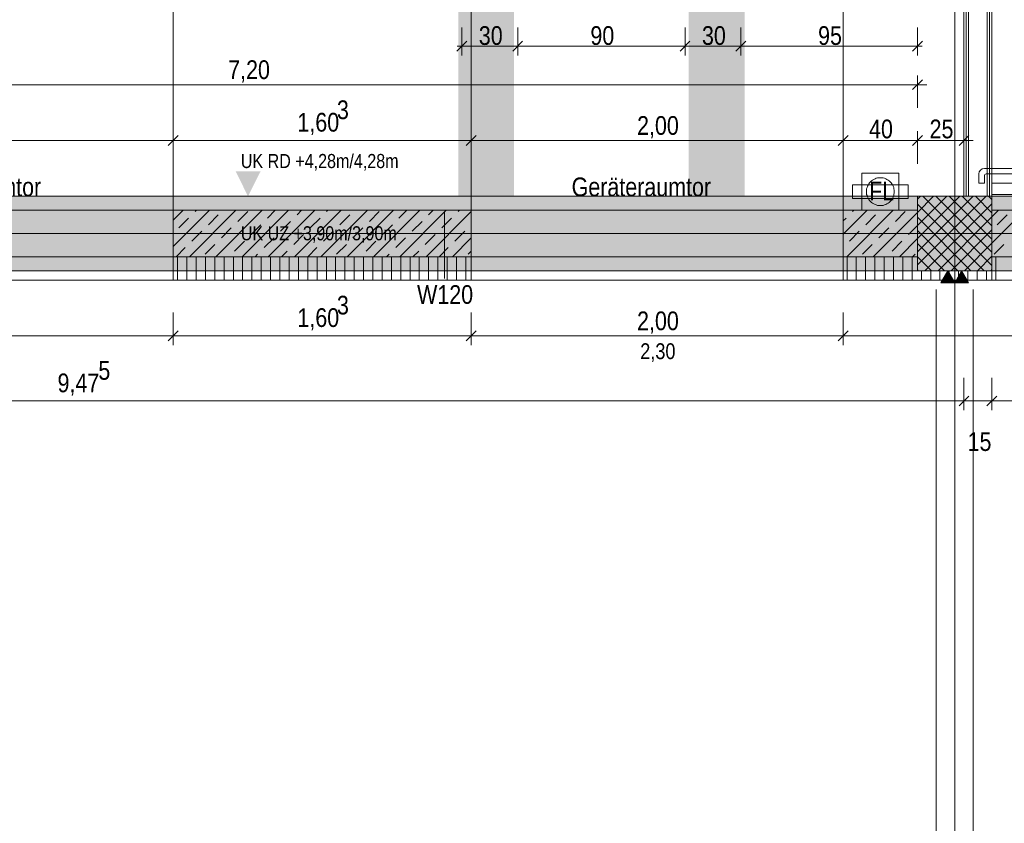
# Model space of a CAD drawing. Extents: x -720 to 300, y 62 to 1162.
# Tile 67 of 143: x -403 to -297, y 712 to 798. Entities that reach past the tile are written whole.
import ezdxf
from ezdxf.lldxf.tags import DXFTag

# ---------------------------------------------------------------- set-up
doc = ezdxf.new("R2010")
doc.units = 0
doc.layers.get('0').update_dxf_attribs({"lineweight": 13})
for name, color, linetype, lineweight, true_color in [('--Bem innen', 9, 'Continuous', 13, 0x808080), ('00 -Bauelemente -Dämmung innen', 7, 'Continuous', 9, 0xff7fe6), ('00 -Bauelemente -Gipskarton', 7, 'Continuous', 9, 0xff7fe6), ('00_Beschriftung UZ', 3, 'Continuous', 35, 0x00ff00), ('30 -33 Aussenwände- 3 Aussenstützen', 7, 'Continuous', 50, 0x0000dd), ('30 -34 Innenwände- 1 tragend', 7, 'Continuous', 13, 0xdd0806), ('30 -34 Innenwände- 2 nichttragend', 7, 'Continuous', 18, 0xff7fe6), ('30 -34 Innenwände- 4 Türen_Fenster', 7, 'Continuous', 15, 0x9955ff), ('30 -35 Decken- 1 Konstruktion-Träger- Stahlbeton', 7, 'Continuous', 13, 0x33aa00), ('30 -35 Decken- 2.1 Treppen Innen 2D', 7, 'Continuous', 9, 0x599559), ('40 -47 Nutzungspez. Anlagen- 4 Feuerlöschanlagen', 7, 'Continuous', 9, 0xff7fff), ('60- 61 allgemeine Ausstattung- 1 Möbel', 7, 'Continuous', 9, 0x00cccc), ('70 -72 Beschriftung- 1 Beschriftung allgemein', 7, 'Continuous', 9, 0xff6633), ('70 -72 Beschriftung- 2 Beschriftung Bauteile', 7, 'Continuous', 9, 0x9999ff), ('70 -76 Bemaßung- 2 Allgemein', 9, 'Continuous', 5, 0x808080), ('iwb_Schraffur_Unterzug', 7, 'Continuous', 5, 0xffffcc), ('iwb_Sichtbeton', 2, 'Continuous', 50, 0xffff00), ('iwb_Sichtbeton-Shading', 2, 'Continuous', 50, 0xffff00)]:
    doc.layers.add(name, color=color, linetype=linetype, lineweight=lineweight, true_color=true_color)
for name, color, linetype, lineweight in [('70 -71 Achsen- 1 Gebäudeachsen', 7, 'STRICHPUNKT2-A06G94018I', 18), ('70 -73 Bauteildarst.- 2 verdeckt 0.15', 7, 'fein_strichliert-A06G94028I', 15), ('70 -75 Raumstempel- 3 Wandstempel', 7, 'Continuous', 50), ('Keine', 7, 'Continuous', 9)]:
    doc.layers.add(name, color=color, linetype=linetype, lineweight=lineweight)
doc.styles.get("Standard").update_dxf_attribs({"font": 'ARIALN.TTF'})
tags = doc.linetypes.add('fein_strichliert-A06G94028I', pattern=[4, 1, -2, 1]).pattern_tags.tags
tags[8:9] = [DXFTag(74, 4), DXFTag(75, 0), DXFTag(340, '0'), DXFTag(46, 0.0), DXFTag(50, 0.0), DXFTag(44, 0.0), DXFTag(45, 0.0)]
tags[6:7] = [DXFTag(74, 4), DXFTag(75, 0), DXFTag(340, '0'), DXFTag(46, 0.0), DXFTag(50, 0.0), DXFTag(44, 0.0), DXFTag(45, 0.0)]
tags[4:5] = [DXFTag(74, 4), DXFTag(75, 0), DXFTag(340, '0'), DXFTag(46, 0.0), DXFTag(50, 0.0), DXFTag(44, 0.0), DXFTag(45, 0.0)]
tags = doc.linetypes.add('STRICHPUNKT2-A06G94018I', pattern=[12.7, 6.35, -3.175, 0, -3.175]).pattern_tags.tags
tags[10:11] = [DXFTag(74, 4), DXFTag(75, 0), DXFTag(340, '0'), DXFTag(46, 0.0), DXFTag(50, 0.0), DXFTag(44, 0.0), DXFTag(45, 0.0)]
tags[8:9] = [DXFTag(74, 4), DXFTag(75, 0), DXFTag(340, '0'), DXFTag(46, 0.0), DXFTag(50, 0.0), DXFTag(44, 0.0), DXFTag(45, 0.0)]
tags[6:7] = [DXFTag(74, 4), DXFTag(75, 0), DXFTag(340, '0'), DXFTag(46, 0.0), DXFTag(50, 0.0), DXFTag(44, 0.0), DXFTag(45, 0.0)]
tags[4:5] = [DXFTag(74, 4), DXFTag(75, 0), DXFTag(340, '0'), DXFTag(46, 0.0), DXFTag(50, 0.0), DXFTag(44, 0.0), DXFTag(45, 0.0)]

# ---------------------------------------------------------------- blocks, each defined once
blk = doc.blocks.new('Shading-A06G93YF8I', base_point=(-665.96, 777.71))
at = {"layer": 'iwb_Sichtbeton-Shading', "color": 51, "true_color": 0xffff7f}
for points in [[(-354.36, 777.71), (-354.36, 777.11), (-386.41, 777.71), (-386.41, 777.11)], [(-306.36, 777.71), (-306.36, 777.11), (-314.36, 777.71), (-314.36, 777.11)], [(-298.36, 777.11), (-298.36, 777.71), (-154.36, 777.11), (-154.36, 777.71)]]:
    blk.add_solid(points, dxfattribs=at)
blk = doc.blocks.new('Referenz-A06G94038I')
at = {"layer": '00 -Bauelemente -Dämmung innen', "color": 0, "linetype": 'Continuous', "lineweight": -2, "ltscale": 0.13}
for p, q in [((-300.86, 778.91), (-300.86, 861.41)), ((-298.86, 778.91), (-298.86, 861.41))]:
    blk.add_line(p, q, dxfattribs=at)
at = {"layer": '00 -Bauelemente -Gipskarton', "color": 0, "linetype": 'Continuous', "lineweight": -2, "ltscale": 0.13}
for p, q in [((-301.36, 778.91), (-301.36, 861.41)), ((-301.11, 778.91), (-301.11, 861.41)), ((-300.86, 778.91), (-300.86, 861.41)), ((-298.86, 778.91), (-298.86, 861.41)), ((-298.61, 778.91), (-298.61, 861.41)), ((-298.36, 778.91), (-298.36, 861.41))]:
    blk.add_line(p, q, dxfattribs=at)
at = {"layer": '00_Beschriftung UZ', "color": 0, "linetype": 'Continuous', "lineweight": -2, "ltscale": 0.13}
blk.add_line((-298.36, 777.41), (-154.36, 777.41), dxfattribs=at)
for points in [[(-379.69, 781.58), (-378.36, 778.91), (-377.02, 781.58)], [(-379.69, 776.24), (-378.36, 778.91), (-377.02, 776.24)]]:
    blk.add_solid(points, dxfattribs=at)
at = {"layer": '30 -33 Aussenwände- 3 Aussenstützen', "color": 0, "lineweight": -2}
for p, q in [((-306.36, 778.6), (-306.04, 778.91)), ((-306.36, 777.18), (-304.63, 778.91)), ((-306.36, 775.77), (-303.22, 778.91)), ((-306.36, 774.36), (-301.8, 778.91)), ((-306.36, 772.94), (-300.39, 778.91)), ((-306.36, 771.53), (-298.97, 778.91)), ((-305.78, 778.91), (-298.36, 771.49)), ((-304.37, 778.91), (-298.36, 772.9)), ((-302.95, 778.91), (-298.36, 774.32)), ((-301.54, 778.91), (-298.36, 775.73)), ((-300.13, 778.91), (-298.36, 777.14)), ((-298.71, 778.91), (-298.36, 778.56)), ((-306.36, 778.07), (-299.2, 770.91)), ((-305.56, 770.91), (-298.36, 778.11)), ((-306.36, 776.66), (-300.61, 770.91)), ((-304.14, 770.91), (-298.36, 776.7)), ((-306.36, 775.24), (-302.02, 770.91)), ((-302.73, 770.91), (-298.36, 775.29)), ((-302.36, 775.91), (-302.36, 773.91)), ((-303.36, 774.91), (-301.36, 774.91)), ((-306.36, 773.83), (-303.44, 770.91)), ((-301.32, 770.91), (-298.36, 773.87)), ((-306.36, 772.42), (-304.85, 770.91)), ((-299.9, 770.91), (-298.36, 772.46)), ((-306.36, 771), (-306.27, 770.91)), ((-298.49, 770.91), (-298.36, 771.04))]:
    blk.add_line(p, q, dxfattribs=at)
at = {"layer": '30 -33 Aussenwände- 3 Aussenstützen', "color": 0, "linetype": 'Continuous', "lineweight": -2, "ltscale": 0.13}
for p, q in [((-298.36, 778.91), (-306.36, 778.91)), ((-306.36, 778.91), (-306.36, 770.91)), ((-298.36, 770.91), (-298.36, 778.91)), ((-306.36, 770.91), (-298.36, 770.91))]:
    blk.add_line(p, q, dxfattribs=at)
at = {"layer": '30 -34 Innenwände- 1 tragend', "color": 0, "lineweight": -2}
for p, q in [((-386.41, 777.41), (-354.36, 777.41)), ((-386.41, 776.33), (-385.33, 777.41)), ((-386.41, 773.5), (-382.5, 777.41)), ((-384.67, 772.41), (-379.67, 777.41)), ((-384.05, 777.28), (-383.91, 777.41)), ((-381.84, 772.41), (-376.84, 777.41)), ((-379.01, 772.41), (-374.01, 777.41)), ((-376.27, 776.57), (-375.43, 777.41)), ((-376.18, 772.41), (-371.18, 777.41)), ((-373.36, 772.41), (-368.36, 777.41)), ((-373.09, 776.92), (-372.6, 777.41)), ((-370.53, 772.41), (-365.53, 777.41)), ((-369.91, 777.28), (-369.77, 777.41)), ((-367.7, 772.41), (-362.7, 777.41)), ((-364.87, 772.41), (-359.87, 777.41)), ((-362.13, 776.57), (-361.28, 777.41)), ((-362.04, 772.41), (-357.04, 777.41)), ((-358.95, 776.92), (-358.46, 777.41)), ((-355.76, 777.28), (-355.63, 777.41)), ((-314.36, 777.41), (-306.36, 777.41)), ((-314.36, 774.84), (-311.79, 777.41)), ((-313.96, 772.41), (-308.96, 777.41)), ((-313.34, 777.28), (-313.2, 777.41)), ((-298.36, 776.7), (-297.64, 777.41)), ((-298.36, 773.87), (-294.82, 777.41)), ((-298.36, 777.41), (-154.36, 777.41)), ((-298.36, 772.41), (-298.36, 777.41)), ((-385.82, 775.51), (-384.76, 776.57)), ((-382.63, 775.86), (-381.57, 776.92)), ((-379.45, 776.21), (-378.39, 777.28)), ((-371.67, 775.51), (-370.61, 776.57)), ((-368.49, 775.86), (-367.43, 776.92)), ((-365.31, 776.21), (-364.25, 777.28)), ((-359.21, 772.41), (-354.36, 777.27)), ((-357.53, 775.51), (-356.47, 776.57)), ((-314.36, 776.26), (-314.04, 776.57)), ((-311.92, 775.86), (-310.86, 776.92)), ((-311.13, 772.41), (-306.36, 777.18)), ((-308.74, 776.21), (-307.68, 777.28)), ((-297.78, 775.86), (-296.72, 776.92)), ((-381.22, 774.45), (-380.16, 775.51)), ((-378.04, 774.8), (-376.98, 775.86)), ((-374.86, 775.15), (-373.8, 776.21)), ((-367.08, 774.45), (-366.02, 775.51)), ((-363.9, 774.8), (-362.84, 775.86)), ((-360.71, 775.15), (-359.65, 776.21)), ((-310.51, 774.45), (-309.45, 775.51)), ((-307.33, 774.8), (-306.36, 775.77)), ((-384.4, 774.09), (-383.34, 775.15)), ((-376.62, 773.39), (-375.56, 774.45)), ((-373.44, 773.74), (-372.38, 774.8)), ((-370.26, 774.09), (-369.2, 775.15)), ((-362.48, 773.39), (-361.42, 774.45)), ((-359.3, 773.74), (-358.24, 774.8)), ((-356.38, 772.41), (-354.36, 774.44)), ((-356.12, 774.09), (-355.06, 775.15)), ((-313.69, 774.09), (-312.63, 775.15)), ((-308.3, 772.41), (-306.36, 774.36)), ((-386.08, 772.41), (-385.11, 773.39)), ((-382.99, 772.68), (-381.93, 773.74)), ((-379.81, 773.03), (-378.75, 774.09)), ((-371.94, 772.41), (-370.97, 773.39)), ((-368.85, 772.68), (-367.78, 773.74)), ((-365.66, 773.03), (-364.6, 774.09)), ((-357.8, 772.41), (-356.82, 773.39)), ((-312.28, 772.68), (-311.22, 773.74)), ((-309.1, 773.03), (-308.03, 774.09)), ((-298.13, 772.68), (-297.07, 773.74)), ((-386.41, 772.41), (-354.36, 772.41)), ((-377.6, 772.41), (-377.33, 772.68)), ((-374.77, 772.41), (-374.15, 773.03)), ((-363.46, 772.41), (-363.19, 772.68)), ((-360.63, 772.41), (-360.01, 773.03)), ((-354.7, 772.68), (-354.36, 773.03)), ((-314.36, 772.41), (-306.36, 772.41)), ((-306.89, 772.41), (-306.62, 772.68)), ((-298.36, 772.41), (-154.36, 772.41))]:
    blk.add_line(p, q, dxfattribs=at)
at = {"layer": '30 -34 Innenwände- 1 tragend', "color": 0, "linetype": 'Continuous', "lineweight": -2, "ltscale": 0.13}
for p, q in [((-386.41, 777.41), (-354.36, 777.41)), ((-314.36, 777.41), (-306.36, 777.41)), ((-306.36, 777.41), (-306.36, 770.91)), ((-386.41, 769.91), (-354.36, 769.91)), ((-314.36, 769.91), (-306.36, 769.91)), ((-298.36, 769.91), (-154.36, 769.91))]:
    blk.add_line(p, q, dxfattribs=at)
at = {"layer": '30 -34 Innenwände- 2 nichttragend', "color": 0, "linetype": 'Continuous', "lineweight": -2, "ltscale": 0.13}
for p, q in [((-301.36, 778.91), (-301.36, 861.41)), ((-298.36, 778.91), (-298.36, 861.41)), ((-298.36, 778.91), (-301.36, 778.91)), ((-298.36, 770.91), (-306.36, 770.91)), ((-298.36, 769.91), (-306.36, 769.91))]:
    blk.add_line(p, q, dxfattribs=at)
at = {"layer": '30 -34 Innenwände- 2 nichttragend', "color": 0, "lineweight": -2}
for p, q in [((-386.41, 772.41), (-354.36, 772.41)), ((-385.94, 769.91), (-385.94, 772.41)), ((-384.94, 769.91), (-384.94, 772.41)), ((-383.94, 769.91), (-383.94, 772.41)), ((-382.94, 769.91), (-382.94, 772.41)), ((-381.94, 769.91), (-381.94, 772.41)), ((-380.94, 769.91), (-380.94, 772.41)), ((-379.94, 769.91), (-379.94, 772.41)), ((-378.94, 769.91), (-378.94, 772.41)), ((-377.94, 769.91), (-377.94, 772.41)), ((-376.94, 769.91), (-376.94, 772.41)), ((-375.94, 769.91), (-375.94, 772.41)), ((-374.94, 769.91), (-374.94, 772.41)), ((-373.94, 769.91), (-373.94, 772.41)), ((-372.94, 769.91), (-372.94, 772.41)), ((-371.94, 769.91), (-371.94, 772.41)), ((-370.94, 769.91), (-370.94, 772.41)), ((-369.94, 769.91), (-369.94, 772.41)), ((-368.94, 769.91), (-368.94, 772.41)), ((-367.94, 769.91), (-367.94, 772.41)), ((-366.94, 769.91), (-366.94, 772.41)), ((-365.94, 769.91), (-365.94, 772.41)), ((-364.94, 769.91), (-364.94, 772.41)), ((-363.94, 769.91), (-363.94, 772.41)), ((-362.94, 769.91), (-362.94, 772.41)), ((-361.94, 769.91), (-361.94, 772.41)), ((-360.94, 769.91), (-360.94, 772.41)), ((-359.94, 769.91), (-359.94, 772.41)), ((-358.94, 769.91), (-358.94, 772.41)), ((-357.94, 769.91), (-357.94, 772.41)), ((-356.94, 769.91), (-356.94, 772.41)), ((-355.94, 769.91), (-355.94, 772.41)), ((-354.94, 769.91), (-354.94, 772.41)), ((-314.36, 772.41), (-306.36, 772.41)), ((-313.94, 769.91), (-313.94, 772.41)), ((-312.94, 769.91), (-312.94, 772.41)), ((-311.94, 769.91), (-311.94, 772.41)), ((-310.94, 769.91), (-310.94, 772.41)), ((-309.94, 769.91), (-309.94, 772.41)), ((-308.94, 769.91), (-308.94, 772.41)), ((-307.94, 769.91), (-307.94, 772.41)), ((-306.94, 769.91), (-306.94, 772.41)), ((-298.36, 772.41), (-154.36, 772.41)), ((-298.36, 769.91), (-298.36, 772.41)), ((-297.94, 769.91), (-297.94, 772.41)), ((-386.41, 769.91), (-354.36, 769.91)), ((-314.36, 769.91), (-306.36, 769.91)), ((-298.36, 770.91), (-306.36, 770.91)), ((-298.36, 769.91), (-306.36, 769.91)), ((-305.94, 770.91), (-305.94, 769.91)), ((-304.94, 770.91), (-304.94, 769.91)), ((-303.94, 770.91), (-303.94, 769.91)), ((-302.94, 770.91), (-302.94, 769.91)), ((-301.94, 770.91), (-301.94, 769.91)), ((-300.94, 770.91), (-300.94, 769.91)), ((-299.94, 770.91), (-299.94, 769.91)), ((-298.94, 770.91), (-298.94, 769.91)), ((-298.36, 769.91), (-154.36, 769.91))]:
    blk.add_line(p, q, dxfattribs=at)
at = {"layer": '30 -34 Innenwände- 4 Türen_Fenster', "color": 0, "linetype": 'Continuous', "lineweight": -2, "ltscale": 0.13}
for p, q in [((-426.41, 777.41), (-386.41, 777.41)), ((-426.41, 777.41), (-386.41, 777.41)), ((-386.41, 777.41), (-386.41, 769.91)), ((-354.36, 769.91), (-354.36, 777.41)), ((-354.36, 777.41), (-314.36, 777.41)), ((-354.36, 777.41), (-314.36, 777.41)), ((-314.36, 777.41), (-314.36, 769.91)), ((-426.41, 772.41), (-386.41, 772.41)), ((-426.41, 772.41), (-386.41, 772.41)), ((-354.36, 772.41), (-314.36, 772.41)), ((-354.36, 772.41), (-314.36, 772.41)), ((-386.41, 769.91), (-426.41, 769.91)), ((-426.41, 769.91), (-386.41, 769.91)), ((-314.36, 769.91), (-354.36, 769.91)), ((-354.36, 769.91), (-314.36, 769.91))]:
    blk.add_line(p, q, dxfattribs=at)
at = {"layer": '30 -35 Decken- 1 Konstruktion-Träger- Stahlbeton', "color": 0, "linetype": 'fein_strichliert-A06G94028I', "lineweight": -2, "ltscale": 0.13}
for p, q in [((-682.36, 778.91), (-2.36, 778.91)), ((-682.36, 770.91), (-2.36, 770.91))]:
    blk.add_line(p, q, dxfattribs=at)
at = {"layer": '30 -35 Decken- 2.1 Treppen Innen 2D', "color": 0, "linetype": 'fein_strichliert-A06G94028I', "lineweight": -2, "ltscale": 0.13}
for p, q in [((-147.53, 781.91), (-299.16, 781.91)), ((-299.76, 781.31), (-299.76, 780.31)), ((-299.16, 780.31), (-299.16, 781.11)), ((-298.96, 781.31), (-147.65, 781.31)), ((-299.76, 780.31), (-299.16, 780.31)), ((-147.84, 780.31), (-298.36, 780.31)), ((-298.36, 780.31), (-298.36, 779.11)), ((-298.36, 779.11), (-148.06, 779.11))]:
    blk.add_line(p, q, dxfattribs=at)
for centre, major_axis in [((-299.16, 781.31), (0, 0.6)), ((-298.96, 781.11), (0, 0.2))]:
    blk.add_ellipse(centre, major_axis=major_axis, ratio=1, start_param=0, end_param=1.570796, dxfattribs=at)
at = {"layer": '40 -47 Nutzungspez. Anlagen- 4 Feuerlöschanlagen', "color": 0, "linetype": 'Continuous', "lineweight": -2, "ltscale": 0.13}
for p, q in [((-312.36, 777.41), (-312.36, 781.41)), ((-312.36, 781.41), (-308.36, 781.41)), ((-311.52, 780.36), (-311.42, 780.47)), ((-311.42, 780.47), (-311.31, 780.57)), ((-311.31, 780.57), (-311.19, 780.66)), ((-311.19, 780.66), (-311.06, 780.73)), ((-311.06, 780.73), (-310.93, 780.8)), ((-310.93, 780.8), (-310.79, 780.85)), ((-310.79, 780.85), (-310.65, 780.88)), ((-310.65, 780.88), (-310.5, 780.9)), ((-310.5, 780.9), (-310.36, 780.91)), ((-310.36, 780.91), (-310.21, 780.9)), ((-310.21, 780.9), (-310.06, 780.88)), ((-310.06, 780.88), (-309.92, 780.85)), ((-309.92, 780.85), (-309.78, 780.8)), ((-309.78, 780.8), (-309.65, 780.73)), ((-309.65, 780.73), (-309.52, 780.66)), ((-309.52, 780.66), (-309.41, 780.57)), ((-309.41, 780.57), (-309.3, 780.47)), ((-309.3, 780.47), (-309.2, 780.36)), ((-308.36, 781.41), (-308.36, 777.41)), ((-313.36, 778.66), (-313.36, 780.16)), ((-313.36, 780.16), (-307.36, 780.16)), ((-311.86, 779.41), (-311.85, 779.56)), ((-311.85, 779.27), (-311.86, 779.41)), ((-311.85, 779.56), (-311.83, 779.7)), ((-311.83, 779.7), (-311.79, 779.85)), ((-311.79, 779.85), (-311.74, 779.99)), ((-311.74, 779.99), (-311.68, 780.12)), ((-311.68, 780.12), (-311.6, 780.25)), ((-311.6, 780.25), (-311.52, 780.36)), ((-309.2, 780.36), (-309.11, 780.25)), ((-309.11, 780.25), (-309.03, 780.12)), ((-309.03, 780.12), (-308.97, 779.99)), ((-308.97, 779.99), (-308.92, 779.85)), ((-308.92, 779.85), (-308.89, 779.7)), ((-308.89, 779.7), (-308.86, 779.56)), ((-308.86, 779.56), (-308.86, 779.41)), ((-308.86, 779.41), (-308.86, 779.27)), ((-307.36, 780.16), (-307.36, 778.66)), ((-307.36, 778.66), (-313.36, 778.66)), ((-311.83, 779.12), (-311.85, 779.27)), ((-311.79, 778.98), (-311.83, 779.12)), ((-311.74, 778.84), (-311.79, 778.98)), ((-311.68, 778.71), (-311.74, 778.84)), ((-311.6, 778.58), (-311.68, 778.71)), ((-311.52, 778.46), (-311.6, 778.58)), ((-311.42, 778.35), (-311.52, 778.46)), ((-311.31, 778.25), (-311.42, 778.35)), ((-309.3, 778.35), (-309.41, 778.25)), ((-309.2, 778.46), (-309.3, 778.35)), ((-309.11, 778.58), (-309.2, 778.46)), ((-309.03, 778.71), (-309.11, 778.58)), ((-308.97, 778.84), (-309.03, 778.71)), ((-308.92, 778.98), (-308.97, 778.84)), ((-308.89, 779.12), (-308.92, 778.98)), ((-308.86, 779.27), (-308.89, 779.12)), ((-308.36, 777.41), (-312.36, 777.41)), ((-311.19, 778.16), (-311.31, 778.25)), ((-311.06, 778.09), (-311.19, 778.16)), ((-310.93, 778.03), (-311.06, 778.09)), ((-310.79, 777.98), (-310.93, 778.03)), ((-310.65, 777.94), (-310.79, 777.98)), ((-310.5, 777.92), (-310.65, 777.94)), ((-310.36, 777.91), (-310.5, 777.92)), ((-310.21, 777.92), (-310.36, 777.91)), ((-310.06, 777.94), (-310.21, 777.92)), ((-309.92, 777.98), (-310.06, 777.94)), ((-309.78, 778.03), (-309.92, 777.98)), ((-309.65, 778.09), (-309.78, 778.03)), ((-309.52, 778.16), (-309.65, 778.09)), ((-309.41, 778.25), (-309.52, 778.16))]:
    blk.add_line(p, q, dxfattribs=at)
at = {"layer": '60- 61 allgemeine Ausstattung- 1 Möbel', "color": 0, "linetype": 'Continuous', "lineweight": -2, "ltscale": 0.13}
for p, q in [((-304.36, 768.91), (-304.36, 229.91)), ((-300.36, 768.91), (-300.36, 229.91))]:
    blk.add_line(p, q, dxfattribs=at)
at = {"layer": '70 -71 Achsen- 1 Gebäudeachsen', "color": 0, "linetype": 'STRICHPUNKT2-A06G94018I', "lineweight": -2, "ltscale": 0.13}
for p, q in [((-302.36, 1084.85), (-302.36, 85.41)), ((-682.36, 774.91), (76.46, 774.91))]:
    blk.add_line(p, q, dxfattribs=at)
at = {"layer": '70 -72 Beschriftung- 2 Beschriftung Bauteile', "color": 0, "lineweight": -2}
for p, q in [((-303.11, 770.91), (-303.86, 769.61)), ((-302.36, 769.61), (-303.11, 770.91)), ((-301.61, 770.91), (-302.36, 769.61)), ((-300.86, 769.61), (-301.61, 770.91)), ((-303.86, 769.61), (-302.36, 769.61)), ((-302.36, 769.61), (-300.86, 769.61))]:
    blk.add_line(p, q, dxfattribs=at)
for points in [[(-303.11, 769.61), (-303.86, 769.61), (-303.11, 770.91)], [(-303.11, 769.61), (-303.11, 770.91), (-302.36, 769.61)], [(-301.61, 769.61), (-302.36, 769.61), (-301.61, 770.91)], [(-301.61, 769.61), (-301.61, 770.91), (-300.86, 769.61)]]:
    blk.add_solid(points, dxfattribs=at)
at = {"layer": '70 -73 Bauteildarst.- 2 verdeckt 0.15', "color": 0, "linetype": 'fein_strichliert-A06G94028I', "lineweight": -2, "ltscale": 0.13}
for p, q in [((-386.41, 777.41), (-386.41, 815.91)), ((-354.36, 815.91), (-354.36, 777.41)), ((-314.36, 777.41), (-314.36, 815.91)), ((-154.36, 778.91), (-298.36, 778.91))]:
    blk.add_line(p, q, dxfattribs=at)
at = {"layer": '70 -76 Bemaßung- 2 Allgemein', "color": 0, "linetype": 'Continuous', "lineweight": -2, "ltscale": 0.13}
for p, q in [((-355.36, 797.05), (-355.36, 794.05)), ((-349.36, 797.05), (-349.36, 794.05)), ((-349.36, 797.05), (-349.36, 794.05)), ((-331.36, 797.05), (-331.36, 794.05)), ((-331.36, 797.05), (-331.36, 794.05)), ((-325.36, 797.05), (-325.36, 794.05)), ((-325.36, 797.05), (-325.36, 794.05)), ((-306.36, 797.05), (-306.36, 794.05)), ((-355.89, 794.52), (-354.83, 795.58)), ((-348.83, 795.58), (-349.89, 794.52)), ((-349.89, 794.52), (-348.83, 795.58)), ((-330.83, 795.58), (-331.89, 794.52)), ((-331.89, 794.52), (-330.83, 795.58)), ((-325.89, 794.52), (-324.83, 795.58)), ((-324.83, 795.58), (-325.89, 794.52)), ((-305.83, 795.58), (-306.89, 794.52)), ((-355.86, 795.05), (-354.3, 795.05)), ((-354.3, 795.05), (-350.42, 795.05)), ((-348.86, 795.05), (-350.42, 795.05)), ((-349.86, 795.05), (-348.3, 795.05)), ((-348.3, 795.05), (-332.42, 795.05)), ((-330.86, 795.05), (-332.42, 795.05)), ((-331.86, 795.05), (-330.3, 795.05)), ((-330.3, 795.05), (-326.42, 795.05)), ((-324.86, 795.05), (-326.42, 795.05)), ((-325.86, 795.05), (-324.3, 795.05)), ((-324.3, 795.05), (-307.42, 795.05)), ((-305.86, 795.05), (-307.42, 795.05)), ((-305.83, 791.44), (-306.89, 790.38)), ((-306.36, 788.41), (-306.36, 791.91)), ((-307.42, 790.91), (-449.3, 790.91)), ((-305.36, 790.91), (-307.42, 790.91)), ((-386.41, 782.41), (-386.41, 785.91)), ((-386.41, 782.41), (-386.41, 785.91)), ((-354.36, 782.41), (-354.36, 785.91)), ((-354.36, 782.41), (-354.36, 785.91)), ((-314.36, 782.41), (-314.36, 785.91)), ((-314.36, 782.41), (-314.36, 785.91)), ((-306.36, 782.41), (-306.36, 785.91)), ((-306.36, 782.41), (-306.36, 785.91)), ((-301.36, 782.41), (-301.36, 785.91)), ((-387.47, 784.91), (-425.35, 784.91)), ((-385.41, 784.91), (-387.47, 784.91)), ((-387.41, 784.91), (-385.35, 784.91)), ((-386.94, 784.38), (-385.88, 785.44)), ((-385.88, 785.44), (-386.94, 784.38)), ((-355.42, 784.91), (-385.35, 784.91)), ((-353.36, 784.91), (-355.42, 784.91)), ((-355.36, 784.91), (-353.3, 784.91)), ((-353.83, 785.44), (-354.89, 784.38)), ((-354.89, 784.38), (-353.83, 785.44)), ((-315.42, 784.91), (-353.3, 784.91)), ((-313.36, 784.91), (-315.42, 784.91)), ((-315.36, 784.91), (-313.3, 784.91)), ((-314.89, 784.38), (-313.83, 785.44)), ((-313.83, 785.44), (-314.89, 784.38)), ((-307.42, 784.91), (-313.3, 784.91)), ((-305.36, 784.91), (-307.42, 784.91)), ((-307.36, 784.91), (-305.3, 784.91)), ((-305.83, 785.44), (-306.89, 784.38)), ((-306.89, 784.38), (-305.83, 785.44)), ((-302.42, 784.91), (-305.3, 784.91)), ((-300.36, 784.91), (-302.42, 784.91)), ((-300.83, 785.44), (-301.89, 784.38)), ((-386.41, 766.41), (-386.41, 762.91)), ((-386.41, 766.41), (-386.41, 762.91)), ((-354.36, 766.41), (-354.36, 762.91)), ((-354.36, 766.41), (-354.36, 762.91)), ((-314.36, 766.41), (-314.36, 762.91)), ((-314.36, 766.41), (-314.36, 762.91)), ((-387.47, 763.91), (-425.35, 763.91)), ((-385.41, 763.91), (-387.47, 763.91)), ((-387.41, 763.91), (-385.35, 763.91)), ((-385.88, 764.44), (-386.94, 763.38)), ((-386.94, 763.38), (-385.88, 764.44)), ((-355.42, 763.91), (-385.35, 763.91)), ((-353.36, 763.91), (-355.42, 763.91)), ((-355.36, 763.91), (-353.3, 763.91)), ((-354.89, 763.38), (-353.83, 764.44)), ((-353.83, 764.44), (-354.89, 763.38)), ((-315.42, 763.91), (-353.3, 763.91)), ((-313.36, 763.91), (-315.42, 763.91)), ((-315.36, 763.91), (-313.3, 763.91)), ((-314.89, 763.38), (-313.83, 764.44)), ((-313.83, 764.44), (-314.89, 763.38)), ((-146.42, 763.91), (-313.3, 763.91)), ((-301.36, 759.41), (-301.36, 755.91)), ((-301.36, 759.41), (-301.36, 755.91)), ((-298.36, 759.41), (-298.36, 755.91)), ((-298.36, 759.41), (-298.36, 755.91)), ((-300.83, 757.44), (-301.89, 756.38)), ((-300.83, 757.44), (-301.89, 756.38)), ((-298.89, 756.38), (-297.83, 757.44)), ((-298.89, 756.38), (-297.83, 757.44)), ((-302.42, 756.91), (-489.8, 756.91)), ((-302.42, 756.91), (-303.48, 756.91)), ((-300.36, 756.91), (-302.42, 756.91)), ((-300.36, 756.91), (-302.42, 756.91)), ((-298.36, 756.91), (-301.36, 756.91)), ((-299.36, 756.91), (-297.3, 756.91)), ((-299.36, 756.91), (-297.3, 756.91)), ((-297.3, 756.91), (-296.24, 756.91)), ((-4.42, 756.91), (-297.3, 756.91))]:
    blk.add_line(p, q, dxfattribs=at)
at = {"layer": 'Keine', "color": 0, "lineweight": -2}
blk.add_line((-357.24, 770.08), (-357.24, 777.25), dxfattribs=at)
at = {"layer": '--Bem innen', "color": 0, "linetype": 'Continuous', "lineweight": -2, "ltscale": 0.13, "insert": (-336.18, 763.11), "char_height": 1.7, "attachment_point": 1}
blk.add_mtext('{\\fArial Narrow;2,30}', dxfattribs=at)
at = {"layer": '00_Beschriftung UZ', "color": 0, "linetype": 'ByBlock', "lineweight": -2, "ltscale": 0.13, "char_height": 1.5103, "attachment_point": 1}
for s, insert in [('{\\fArial Narrow;UK RD +4,28m/4,28m}', (-379.14, 783.46)), ('{\\fArial Narrow;UK UZ +3,90m/3,90m}', (-379.14, 775.69))]:
    blk.add_mtext(s, dxfattribs=dict(at, insert=insert))
at = {"layer": '40 -47 Nutzungspez. Anlagen- 4 Feuerlöschanlagen', "color": 0, "linetype": 'Continuous', "lineweight": -2, "ltscale": 0.13, "insert": (-311.56, 780.49), "char_height": 2.0138, "attachment_point": 1}
blk.add_mtext('{\\fArial Narrow;FL}', dxfattribs=at)
at = {"layer": '70 -72 Beschriftung- 1 Beschriftung allgemein', "color": 0, "linetype": 'Continuous', "lineweight": -2, "ltscale": 0.13, "char_height": 2.0138, "attachment_point": 1}
for insert in [(-415.61, 780.93), (-343.56, 780.93)]:
    blk.add_mtext('{\\fArial Narrow;Geräteraumtor}', dxfattribs=dict(at, insert=insert))
at = {"layer": '70 -75 Raumstempel- 3 Wandstempel', "color": 0, "linetype": 'Continuous', "lineweight": -2, "ltscale": 0.13, "insert": (-360.18, 769.36), "char_height": 2.0138, "attachment_point": 1}
blk.add_mtext('{\\fArial Narrow;W120}', dxfattribs=at)
at = {"layer": '70 -76 Bemaßung- 2 Allgemein', "color": 0, "linetype": 'Continuous', "lineweight": -2, "ltscale": 0.13, "char_height": 2.0138, "attachment_point": 1}
for s, insert in [('{\\fArial Narrow;30}', (-353.54, 797.2)), ('{\\fArial Narrow;90}', (-341.54, 797.2)), ('{\\fArial Narrow;30}', (-329.54, 797.2)), ('{\\fArial Narrow;95}', (-317.05, 797.2)), ('{\\fArial Narrow;7,20}', (-380.5, 793.53)), ('{\\fArial Narrow;3}', (-368.8, 789.22)), ('{\\fArial Narrow;1,60}', (-373.05, 787.88)), ('{\\fArial Narrow;2,00}', (-336.52, 787.53)), ('{\\fArial Narrow;40}', (-311.57, 787.16)), ('{\\fArial Narrow;25}', (-305.06, 787.16)), ('{\\fArial Narrow;3}', (-368.8, 768.22)), ('{\\fArial Narrow;1,60}', (-373.05, 766.88)), ('{\\fArial Narrow;2,00}', (-336.52, 766.53)), ('{\\fArial Narrow;5}', (-394.46, 761.2)), ('{\\fArial Narrow;9,47}', (-398.85, 759.86)), ('{\\fArial Narrow;15}', (-300.97, 753.55))]:
    blk.add_mtext(s, dxfattribs=dict(at, insert=insert))
blk = doc.blocks.new('Referenz-A06G94058I')
at = {"layer": 'iwb_Schraffur_Unterzug', "linetype": 'Continuous', "ltscale": 0.13}
for points in [[(-355.76, 777.85), (-355.76, 862.41), (-349.76, 777.85), (-349.76, 862.41)], [(-330.96, 777.85), (-330.96, 862.41), (-324.96, 777.85), (-324.96, 862.41)], [(-682.36, 778.91), (76.46, 778.91), (76.46, 776.73)], [(-682.36, 778.91), (76.46, 776.73), (-682.36, 775.87)], [(-682.36, 775.87), (76.46, 776.73), (76.46, 773.09)], [(-682.36, 775.87), (76.46, 773.09), (-682.36, 773.96)], [(-682.36, 773.96), (76.46, 773.09), (76.46, 770.91)], [(-682.36, 773.96), (76.46, 770.91), (-682.36, 770.91)]]:
    blk.add_solid(points, dxfattribs=at)
at = {"layer": 'iwb_Sichtbeton', "linetype": 'Continuous', "ltscale": 0.5}
for points in [[(-354.36, 777.71), (-354.36, 777.11), (-386.41, 777.71), (-386.41, 777.11)], [(-306.36, 777.71), (-306.36, 777.11), (-314.36, 777.71), (-314.36, 777.11)], [(-298.36, 777.11), (-298.36, 777.71), (-154.36, 777.11), (-154.36, 777.71)]]:
    blk.add_solid(points, dxfattribs=at)

msp = doc.modelspace()

# ---------------------------------------------------------------- block references
at = {"color": 8, "lineweight": 13, "ltscale": 0.13, "true_color": 0x808080}
msp.add_blockref('Referenz-A06G94038I', (0, 0), dxfattribs=at)
at = {"color": 8, "lineweight": 25, "ltscale": 0.25, "true_color": 0x808080}
msp.add_blockref('Referenz-A06G94058I', (0, 0), dxfattribs=at)
msp.add_blockref('Shading-A06G93YF8I', (-665.96, 777.71))

doc.saveas('drawing.dxf')
